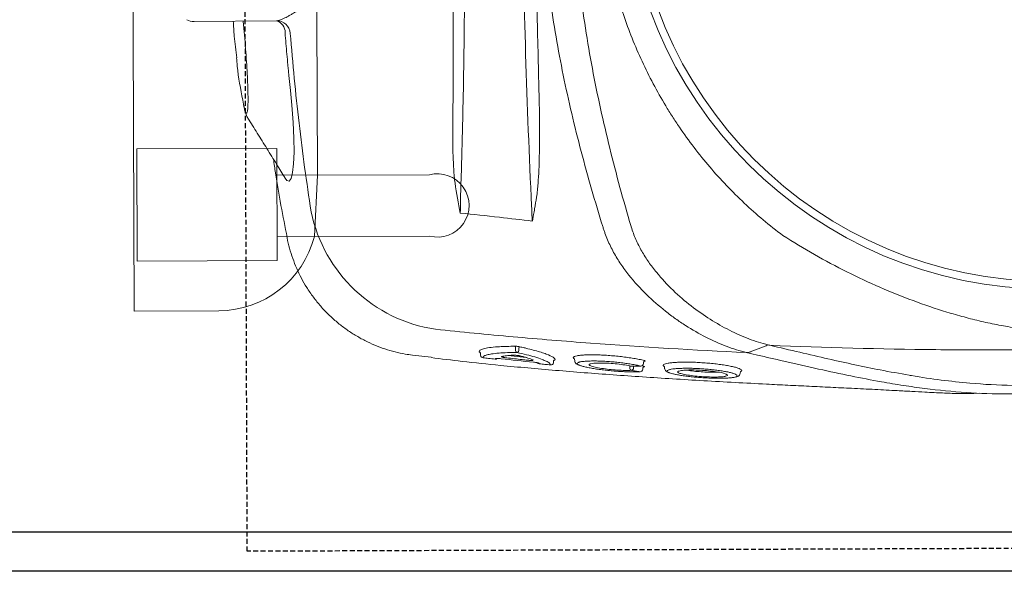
# Model space of a CAD drawing. Header units: millimetres. Extents: x 69858 to 162505, y 5570 to 25972.
# Tile 3 of 53: x 71927 to 72175, y 11368 to 11507. Entities that reach past the tile are written whole.
import ezdxf

# ---------------------------------------------------------------- set-up
doc = ezdxf.new("R2010")
doc.units = ezdxf.units.MM
doc.header["$LTSCALE"] = 2.5
doc.linetypes.add('11aa1PB-bd$0$11aa1PB-af$0$TRATTEGGIATA', pattern=[0.75, 0.5, -0.25])
doc.linetypes.add('DASHDOT2', pattern=[0.5, 0.25, -0.125, 0, -0.125])
doc.layers.add('Arch', color=7, linetype='Continuous')
doc.layers.add('FAINTEQUIP', color=253, linetype='Continuous')
for name, color, linetype, lineweight in [('CKD Equipments', 252, 'Continuous', 0), ('EQUIPMENT', 210, 'Continuous', 0), ('K Equipment', 30, 'Continuous', 9), ('WALL', 132, 'Continuous', 25)]:
    doc.layers.add(name, color=color, linetype=linetype, lineweight=lineweight)

# ---------------------------------------------------------------- blocks, each defined once
blk = doc.blocks.new('*U94')
at = {"color": 8}
blk.add_lwpolyline([(0, 0), (5962.2, 0), (5962.2, -10), (0, -10)], close=True, dxfattribs=at)
blk = doc.blocks.new('G$C62143A14')
at = {"color": 8, "linetype": 'Continuous', "lineweight": 0}
for p, q in [((133.76, 441.62), (133.99, 420.82)), ((113.93, 429.31), (112.94, 429.15)), ((130.32, 428.9), (133.9, 429.19)), ((79.21, 418.06), (79.21, 418.06)), ((49.55, 386.51), (49, 381.81)), ((49.57, 386.5), (49.57, 386.51)), ((48.88, 368.7), (48.87, 368.69)), ((49.39, 369.29), (49.5, 369.31)), ((50.37, 369.67), (50.78, 369.47)), ((49.44, 362.37), (48.95, 357.79)), ((50.85, 360.49), (51.48, 360.49)), ((51.33, 359.64), (50.86, 359.63)), ((47.71, 350.93), (47.62, 350.94)), ((47.68, 350.93), (48.05, 350.9)), ((48.57, 345.63), (48.03, 345.57)), ((45.34, 329.13), (45.33, 329.04)), ((45.95, 328.38), (46.32, 328.34)), ((46.82, 328.73), (46.75, 328.33)), ((46.79, 328.96), (46.78, 328.89)), ((47.41, 328.22), (47.77, 328.17)), ((46.65, 322.92), (46.12, 322.87)), ((44.97, 303.8), (45.36, 303.77)), ((45.65, 303.41), (45.51, 303.55)), ((45.8, 303.47), (45.65, 303.41)), ((49.57, 299.48), (50.21, 302.26))]:
    blk.add_line(p, q, dxfattribs=at)
at = {"color": 8, "linetype": 'Continuous', "lineweight": 0, "flags": 128}
for points in [[(94.26, 418.59), (93.66, 418.2), (93.46, 417.59), (94.13, 417.09), (95.62, 416.73), (97.89, 416.49), (100.81, 416.39), (104.33, 416.43), (108.32, 416.6), (112.67, 416.91), (116.39, 417.25), (120.19, 417.68), (120.19, 417.68), (120.19, 417.68)], [(50.36, 301.27), (50.36, 301.27), (50.36, 301.27)], [(51.87, 297.29), (51.12, 299.29), (50.37, 301.26)]]:
    blk.add_lwpolyline(points, dxfattribs=at)
at = {"color": 8, "linetype": 'Continuous', "lineweight": 0}
for radius in [106.93, 105]:
    blk.add_circle((173.18, 226), radius, dxfattribs=at)
for centre, radius, start, end in [((137.26, 441.66), 3.5, 149.6525, 180.6162), ((130.52, 420.79), 3.47, 274.6644, 0.6066), ((131.16, 421.56), 2.92, 266.0995, 345.287), ((93.4, 375.11), 37.74, 101.688, 171.5562), ((49.57, 368.62), 0.7, 105.1816, 173.5015), ((49.57, 368.62), 0.695, 105.2693, 173.8356), ((49.23, 365.55), 0.7, 173.3804, 218.7703), ((50.81, 359.83), 0.662, 86.742, 152.268), ((51.49, 360.82), 0.331, 266.795, 332.1856), ((50.9, 360.34), 0.71, 196.8739, 266.2326), ((51.31, 359.28), 0.355, 16.969, 86.1806), ((48.04, 354.42), 0.696, 128.4109, 174.5774), ((47.76, 351.62), 0.697, 174.0499, 258.4519), ((46.34, 331.01), 0.662, 90.4906, 162.5797), ((46.36, 331.4), 0.685, 195.9711, 268.143), ((46.03, 329.07), 0.7, 182.9235, 263.468), ((47.48, 328.91), 0.7, 181.8037, 263.5226)]:
    blk.add_arc(centre, radius, start, end, dxfattribs=at)
for points, knots in [([(124.61, 430.86), (123.92, 430.81), (120.23, 430.56), (116.76, 429.87), (113.93, 429.31)], [0, 0, 0, 0, 0.187713, 1, 1, 1, 1]), ([(133.87, 431.73), (132.61, 431.65), (129.52, 431.46), (126.44, 431.07), (124.61, 430.84)], [0, 0, 0, 0, 0.406128, 1, 1, 1, 1]), ([(109.39, 428.05), (108.12, 427.23), (105.58, 425.64), (101.69, 423.22), (97.89, 420.88), (95.41, 419.35), (94.24, 418.63)], [0, 0, 0, 0, 0.253353, 0.510138, 0.769176, 1, 1, 1, 1]), ([(112.72, 429.1), (112.54, 429.08), (112.03, 428.98), (111.21, 428.78), (110.45, 428.55), (109.86, 428.32), (109.52, 428.12), (109.39, 428.05)], [0, 0, 0, 0, 0.100787, 0.407598, 0.731303, 0.895894, 1, 1, 1, 1]), ([(112.94, 429.15), (112.46, 429.05), (111.51, 428.84), (110.75, 428.57), (110.53, 428.34), (110.88, 428.16), (111.82, 428.04), (113.29, 427.99), (115.28, 427.99), (117.7, 428.06), (120.5, 428.19), (123.59, 428.37), (126.9, 428.61), (129.18, 428.8), (130.32, 428.9)], [0, 0, 0, 0, 0.082617, 0.165235, 0.248974, 0.332713, 0.416293, 0.499873, 0.583402, 0.66693, 0.750192, 0.833453, 0.916727, 1, 1, 1, 1]), ([(99.02, 421.57), (97.86, 421.41), (91.22, 420.48), (84.64, 419.17), (79.21, 418.1)], [0, 0, 0, 0, 0.174606, 1, 1, 1, 1]), ([(133.99, 420.82), (134, 420.37), (134.2, 419.77), (134.72, 418.63), (134.93, 418.21), (135.3, 417.53), (135.44, 417.29), (135.72, 416.8), (135.87, 416.55), (136.64, 415.25), (137.37, 414.09), (138.58, 412.21), (139, 411.55), (139.88, 410.19), (140.34, 409.49), (141.72, 407.33), (142.68, 405.82), (144.62, 402.65), (145.6, 400.98), (147.49, 397.46), (148.39, 395.64), (149.56, 392.78), (149.93, 391.81), (150.58, 389.81), (150.87, 388.79), (151.1, 387.73)], [0, 0, 0, 0, 0.125, 0.125, 0.1875, 0.1875, 0.21875, 0.21875, 0.25, 0.25, 0.375, 0.375, 0.4375, 0.4375, 0.5, 0.5, 0.625, 0.625, 0.75, 0.75, 0.875, 0.875, 0.9375, 0.9375, 1, 1, 1, 1]), ([(79.19, 418.13), (79.18, 418.13), (78.27, 417.99), (76.52, 417.53), (73.94, 416.74), (71.43, 415.74), (68.99, 414.57), (66.56, 413.17), (64.18, 411.55), (61.88, 409.7), (59.76, 407.69), (57.83, 405.55), (56.09, 403.3), (54.54, 400.95), (53.19, 398.52), (52.04, 396.03), (51.09, 393.49), (50.34, 390.91), (49.81, 388.58), (49.62, 387.11), (49.54, 386.51)], [0, 0, 0, 0, 0.001134, 0.05921, 0.117416, 0.175724, 0.234114, 0.292568, 0.357035, 0.420781, 0.483687, 0.545808, 0.607185, 0.667848, 0.727816, 0.787098, 0.845698, 0.903609, 0.960817, 1, 1, 1, 1]), ([(120.19, 417.68), (120.42, 417.7), (120.64, 417.73), (121.09, 417.77), (121.76, 417.84), (123.33, 417.99), (124.68, 418.11), (127.37, 418.36), (129.17, 418.51), (130.97, 418.65)], [0, 0, 0, 0, 0.0625, 0.0625, 0.125, 0.25, 0.5, 0.5, 1, 1, 1, 1]), ([(120.19, 417.68), (120.19, 417.68), (120.19, 417.68), (120.19, 417.68), (120.19, 417.68), (120.19, 417.68), (120.19, 417.68)], [0.00000000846, 0.00000000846, 0.00000000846, 0.00000000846, 0.000000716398, 0.000000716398, 0.000000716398, 0.000001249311, 0.000001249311, 0.000001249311, 0.000001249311]), ([(120.19, 417.68), (120.19, 417.68), (120.19, 417.68), (120.19, 417.68), (120.19, 417.68), (120.19, 417.68)], [0, 0, 0, 0, 0.051824, 0.658198, 1, 1, 1, 1]), ([(85.76, 412.06), (89.48, 412.63), (96.91, 413.75), (108.15, 415.16), (119.44, 416.38), (127.01, 417.01), (130.8, 417.33)], [0, 0, 0, 0, 0.249615, 0.499229, 0.749615, 1, 1, 1, 1]), ([(48.93, 381.81), (48.6, 379.21), (47.9, 373.59), (47.04, 365.37), (46.3, 357.46), (45.69, 350.42), (45.11, 343.22), (44.57, 335.88), (44.05, 328.44), (43.55, 320.81), (43.08, 313.03), (42.64, 305.12), (42.26, 298.03), (41.95, 291.8), (41.68, 286.4), (41.42, 281.01), (41.15, 275.42), (40.92, 270.71), (40.72, 266.92), (40.56, 263.77), (40.38, 260.45), (40.21, 257.38), (40.08, 254.83), (39.98, 252.7), (39.9, 250.79), (39.84, 248.9), (39.83, 247.83), (39.91, 243.32)], [0, 0, 0, 0, 0.063316, 0.137046, 0.187379, 0.237747, 0.288072, 0.337874, 0.387718, 0.437523, 0.488782, 0.540075, 0.591317, 0.625909, 0.660493, 0.695746, 0.730982, 0.771161, 0.791716, 0.812265, 0.841912, 0.872106, 0.896195, 0.920292, 0.944907, 0.969526, 1, 1, 1, 1]), ([(50.21, 302.26), (50.81, 315.39), (51.6, 328.49), (53.06, 348.08), (53.59, 354.61), (54.76, 367.64), (55.39, 374.15), (56.07, 380.65)], [0, 0, 0, 0, 0.5, 0.5, 0.75, 0.75, 1, 1, 1, 1]), ([(92.96, 375.75), (93.53, 375.83), (94.1, 375.9), (95.25, 376.01), (95.82, 376.05), (97.55, 376.17), (98.7, 376.22), (102.15, 376.32), (104.46, 376.33), (106.77, 376.32)], [0, 0, 0, 0, 0.125, 0.125, 0.25, 0.25, 0.5, 0.5, 1, 1, 1, 1]), ([(106.77, 376.32), (114.3, 376.26), (121.85, 376.22), (136.97, 376.2), (144.55, 376.21), (152.13, 376.25)], [0, 0, 0, 0, 0.5, 0.5, 1, 1, 1, 1]), ([(162.82, 373.38), (156.9, 373.34), (151, 373.33), (139.22, 373.37), (133.34, 373.42), (121.64, 373.56), (115.82, 373.67), (104.29, 373.93), (98.57, 374.08), (92.89, 374.27)], [0, 0, 0, 0, 0.25, 0.25, 0.5, 0.5, 0.75, 0.75, 1, 1, 1, 1]), ([(48.88, 368.7), (48.82, 368.23), (48.77, 367.77), (48.72, 367.3), (48.66, 366.75), (48.59, 366.19), (48.53, 365.63)], [0, 0, 0, 0, 0.002, 0.002, 0.002, 0.004411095, 0.004411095, 0.004411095, 0.004411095]), ([(49.6, 367.67), (49.59, 367.74), (49.53, 368), (49.39, 368.32), (49.17, 368.7), (48.97, 368.7), (48.88, 368.7)], [0, 0, 0, 0, 0.074197, 0.28708, 0.641001, 1, 1, 1, 1]), ([(50.1, 369.38), (50.05, 369.37), (49.84, 369.35), (49.64, 369.33), (49.5, 369.31)], [0, 0, 0, 0, 0.205831, 1, 1, 1, 1]), ([(50.29, 369.5), (50.29, 369.5), (50.29, 369.5), (50.29, 369.49), (50.28, 369.48), (50.23, 369.43), (50.15, 369.38), (50.1, 369.38), (50.1, 369.38)], [0, 0, 0, 0, 0.014276, 0.209132, 0.380371, 0.579352, 0.841929, 1, 1, 1, 1]), ([(50.29, 369.5), (50.3, 369.54), (50.33, 369.64), (50.35, 369.66), (50.37, 369.67)], [0, 0, 0, 0, 0.370215, 1, 1, 1, 1]), ([(50.78, 369.47), (50.91, 369.23), (51.16, 368.75), (51.45, 367.18), (51.6, 365.66), (51.7, 364.15), (51.76, 362.77), (51.78, 361.37), (51.79, 360.67)], [0, 0, 0, 0, 0.21968, 0.439192, 0.658685, 0.696773, 0.849384, 1, 1, 1, 1]), ([(48.64, 365.54), (48.66, 365.53), (48.67, 365.47), (48.69, 365.36), (48.69, 365.31), (48.69, 365.21), (48.69, 365.15), (48.69, 365.02), (48.69, 364.96), (48.68, 364.81), (48.68, 364.74), (48.66, 364.5), (48.65, 364.33), (48.63, 364.16)], [0, 0, 0, 0, 0.25, 0.25, 0.375, 0.375, 0.5, 0.5, 0.625, 0.625, 0.75, 0.75, 1, 1, 1, 1]), ([(50.22, 360.13), (50.21, 360.96), (50.19, 362.64), (50.06, 364.8), (49.87, 366.58), (49.69, 367.32), (49.6, 367.67)], [0, 0, 0, 0, 0.240852, 0.487107, 0.75984, 1, 1, 1, 1]), ([(48.84, 362.72), (48.86, 362.83), (48.87, 362.94), (48.9, 363.16), (48.92, 363.26), (48.95, 363.45), (48.97, 363.55), (49.01, 363.71), (49.02, 363.78), (49.08, 363.96), (49.11, 364.04), (49.16, 364.08), (49.17, 364.08), (49.2, 364.05), (49.21, 364.03), (49.21, 363.99)], [0, 0, 0, 0, 0.125, 0.125, 0.25, 0.25, 0.375, 0.375, 0.5, 0.5, 0.75, 0.75, 0.875, 0.875, 1, 1, 1, 1]), ([(49.21, 363.99), (49.25, 363.83), (49.29, 363.65), (49.35, 363.26), (49.38, 363.04), (49.45, 362.33), (49.49, 361.79), (49.52, 361.18)], [0, 0, 0, 0, 0.25, 0.25, 0.5, 0.5, 1, 1, 1, 1]), ([(48.27, 357.44), (48.32, 357.9), (48.37, 358.37), (48.42, 358.83), (48.56, 360.13), (48.7, 361.42), (48.84, 362.72)], [0, 0, 0, 0, 0.002, 0.002, 0.002, 0.00758254, 0.00758254, 0.00758254, 0.00758254]), ([(49.52, 361.18), (49.52, 361.11), (49.52, 361.04), (49.52, 360.88), (49.52, 360.79), (49.51, 360.61), (49.5, 360.52), (49.49, 360.32), (49.48, 360.23), (49.46, 360.03), (49.45, 359.93), (49.42, 359.74), (49.41, 359.64), (49.38, 359.46), (49.36, 359.38), (49.33, 359.22), (49.31, 359.14), (49.3, 359.08)], [0, 0, 0, 0, 0.125, 0.125, 0.25, 0.25, 0.375, 0.375, 0.5, 0.5, 0.625, 0.625, 0.75, 0.75, 0.875, 0.875, 1, 1, 1, 1]), ([(51.79, 360.67), (51.79, 360.58), (51.79, 360.47), (51.77, 360.25), (51.76, 360.14), (51.74, 359.91), (51.72, 359.79), (51.69, 359.58), (51.67, 359.48), (51.65, 359.39)], [0, 0, 0, 0, 0.25, 0.25, 0.5, 0.5, 0.75, 0.75, 1, 1, 1, 1]), ([(48.01, 352.76), (48.15, 353.07), (48.49, 353.78), (49.05, 355.5), (49.64, 357.64), (50.03, 359.3), (50.22, 360.13)], [0, 0, 0, 0, 0.220226, 0.504612, 0.749666, 1, 1, 1, 1]), ([(51.65, 359.39), (51.61, 359.21), (51.57, 359.04), (51.49, 358.69), (51.37, 358.18), (51.25, 357.69), (51.02, 356.75), (50.86, 356.15), (50.56, 355.04), (50.4, 354.53), (50.1, 353.57), (49.95, 353.14), (49.52, 351.99), (49.25, 351.42), (48.94, 350.94), (48.88, 350.86), (48.76, 350.72), (48.7, 350.66), (48.53, 350.54), (48.43, 350.5), (48.33, 350.52)], [0, 0, 0, 0, 0.03125, 0.03125, 0.0625, 0.125, 0.125, 0.25, 0.25, 0.375, 0.375, 0.5, 0.5, 0.75, 0.75, 0.8125, 0.8125, 0.875, 0.875, 1, 1, 1, 1]), ([(49.3, 359.08), (49.22, 358.75), (49.13, 358.45), (48.97, 357.88), (48.89, 357.61), (48.66, 356.87), (48.5, 356.46), (48.36, 356.13)], [0, 0, 0, 0, 0.25, 0.25, 0.5, 0.5, 1, 1, 1, 1]), ([(89.48, 356.56), (102.2, 357.15), (115.02, 357.64), (140.91, 358.4), (153.96, 358.68), (167.14, 358.84)], [0, 0, 0, 0, 0.5, 0.5, 1, 1, 1, 1]), ([(47.76, 355.99), (47.74, 355.82), (47.72, 355.65), (47.69, 355.41), (47.68, 355.33), (47.65, 355.19), (47.64, 355.12), (47.61, 354.99), (47.6, 354.93), (47.57, 354.82), (47.56, 354.77), (47.52, 354.65), (47.5, 354.6), (47.48, 354.58)], [0, 0, 0, 0, 0.25, 0.25, 0.375, 0.375, 0.5, 0.5, 0.625, 0.625, 0.75, 0.75, 1, 1, 1, 1]), ([(48.36, 356.13), (48.33, 356.05), (48.29, 356.03), (48.26, 356.07), (48.25, 356.1), (48.23, 356.17), (48.22, 356.23), (48.22, 356.36), (48.21, 356.43), (48.21, 356.6), (48.22, 356.69), (48.22, 356.89), (48.23, 357), (48.25, 357.22), (48.26, 357.33), (48.27, 357.44)], [0, 0, 0, 0, 0.25, 0.25, 0.375, 0.375, 0.5, 0.5, 0.625, 0.625, 0.75, 0.75, 0.875, 0.875, 1, 1, 1, 1]), ([(83.55, 356.23), (83.51, 356.25), (83.46, 356.26), (83.42, 356.27), (83.41, 356.28), (83.41, 356.28), (83.4, 356.28)], [0, 0, 0, 0, 0.0001941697, 0.0001941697, 0.0001941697, 0.0002311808, 0.0002311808, 0.0002311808, 0.0002311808]), ([(89.45, 355.2), (88.46, 355.35), (87.48, 355.52), (86, 355.77), (85.51, 355.86), (84.77, 355.99), (84.53, 356.03), (84.16, 356.1), (84.04, 356.13), (83.85, 356.16), (83.79, 356.17), (83.67, 356.2), (83.61, 356.21), (83.55, 356.23)], [0, 0, 0, 0, 0.5, 0.5, 0.75, 0.75, 0.875, 0.875, 0.9375, 0.9375, 0.96875, 0.96875, 1, 1, 1, 1]), ([(158.9, 355.44), (151.92, 355.34), (144.94, 355.22), (131.01, 354.94), (124.06, 354.78), (117.12, 354.6)], [0, 0, 0, 0, 0.5, 0.5, 1, 1, 1, 1]), ([(47.35, 354.48), (47.3, 354.02), (47.25, 353.55), (47.21, 353.09), (47.16, 352.63), (47.11, 352.16), (47.07, 351.7)], [0, 0, 0, 0, 0.002, 0.002, 0.002, 0.003999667, 0.003999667, 0.003999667, 0.003999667]), ([(82.05, 338.49), (88.31, 340.43), (94.62, 342.26), (104.17, 344.77), (107.37, 345.57), (113.78, 347.08), (117, 347.79), (126.68, 349.77), (133.19, 350.9), (143.02, 352.25), (146.31, 352.64), (152.9, 353.29), (156.2, 353.56), (159.5, 353.76)], [0, 0, 0, 0, 0.25, 0.25, 0.375, 0.375, 0.5, 0.5, 0.75, 0.75, 0.875, 0.875, 1, 1, 1, 1]), ([(117.12, 354.6), (114.8, 354.54), (112.49, 354.49), (107.86, 354.43), (105.55, 354.42), (100.93, 354.46), (98.63, 354.5), (95.17, 354.66), (94.02, 354.72), (92.3, 354.86), (91.73, 354.91), (90.59, 355.04), (90.02, 355.11), (89.45, 355.2)], [0, 0, 0, 0, 0.25, 0.25, 0.5, 0.5, 0.75, 0.75, 0.875, 0.875, 0.9375, 0.9375, 1, 1, 1, 1]), ([(47.07, 351.7), (47.19, 351.73), (47.44, 351.79), (47.76, 352.19), (47.97, 352.67), (48.01, 352.76)], [0, 0, 0, 0, 0.4433, 0.896253, 1, 1, 1, 1]), ([(48.05, 350.9), (48.08, 350.89), (48.15, 350.88), (48.22, 350.82), (48.27, 350.76), (48.29, 350.71), (48.29, 350.69), (48.29, 350.69), (48.29, 350.69)], [0, 0, 0, 0, 0.175463, 0.400939, 0.589495, 0.747071, 0.890518, 1, 1, 1, 1]), ([(48.33, 350.52), (48.33, 350.53), (48.31, 350.55), (48.29, 350.61), (48.29, 350.69), (48.29, 350.69)], [0, 0, 0, 0, 0.3650586, 0.9797373, 1, 1, 1, 1]), ([(48.03, 345.57), (47.98, 345.55), (47.79, 345.55), (47.54, 345.37), (47.32, 345.13), (47.17, 344.9), (47.09, 344.69), (47.01, 344.4)], [0, 0, 0, 0, 0.085263, 0.298133, 0.53129, 0.85157, 1, 1, 1, 1]), ([(49.13, 345.73), (49.16, 345.68), (49.25, 345.55), (49.38, 345.02), (49.51, 344.18), (49.59, 343.09), (49.63, 341.8), (49.62, 340.35), (49.57, 338.78), (49.47, 337.13), (49.34, 335.45), (49.17, 333.78), (48.96, 332.16), (48.73, 330.64), (48.47, 329.22), (48.28, 328.43), (48.19, 328.03)], [0, 0, 0, 0, 0.036944, 0.111064, 0.185167, 0.25898, 0.332797, 0.405887, 0.478972, 0.551758, 0.624553, 0.69822, 0.771885, 0.845998, 0.920119, 1, 1, 1, 1]), ([(48.57, 345.63), (48.57, 345.63), (48.63, 345.76), (48.69, 345.8), (48.74, 345.83)], [0, 0, 0, 0, 0.031421, 1, 1, 1, 1]), ([(48.74, 345.83), (48.76, 345.86), (48.87, 345.99), (49, 345.97), (49.09, 345.79), (49.13, 345.73)], [0, 0, 0, 0, 0.160118, 0.714475, 1, 1, 1, 1]), ([(162.9, 345.95), (156.01, 345.65), (149.15, 345.08), (138.9, 343.85), (135.48, 343.38), (128.69, 342.33), (125.3, 341.74), (115.17, 339.84), (108.47, 338.36), (98.51, 335.9), (95.2, 335.04), (88.61, 333.25), (85.33, 332.31), (82.06, 331.35)], [0, 0, 0, 0, 0.25, 0.25, 0.375, 0.375, 0.5, 0.5, 0.75, 0.75, 0.875, 0.875, 1, 1, 1, 1]), ([(47.01, 344.4), (46.98, 344.33), (46.88, 344.11), (46.69, 343.49), (46.46, 342.54), (46.24, 341.39), (46.03, 340.08), (45.84, 338.67), (45.67, 337.16), (45.53, 335.62), (45.42, 334.09), (45.34, 332.62), (45.3, 331.25), (45.3, 330.07), (45.32, 329.43), (45.34, 329.13)], [0, 0, 0, 0, 0.034967, 0.11668, 0.198521, 0.28284, 0.363401, 0.446271, 0.52675, 0.609595, 0.689692, 0.772207, 0.85087, 0.93183, 1, 1, 1, 1]), ([(46.79, 328.96), (46.87, 329.3), (47.03, 330), (47.26, 331.25), (47.48, 332.65), (47.66, 334.12), (47.82, 335.66), (47.94, 337.19), (48.02, 338.69), (48.07, 340.09), (48.07, 341.38), (48.03, 342.5), (47.95, 343.44), (47.87, 344.05), (47.8, 344.27), (47.79, 344.33)], [0, 0, 0, 0, 0.081121, 0.164592, 0.245691, 0.329206, 0.409093, 0.49132, 0.570813, 0.652715, 0.73066, 0.81084, 0.889237, 0.969944, 1, 1, 1, 1]), ([(47.79, 344.33), (47.76, 344.44), (47.68, 344.73), (47.54, 344.94), (47.34, 344.96), (47.17, 344.77), (47.05, 344.49), (47.01, 344.4)], [0, 0, 0, 0, 0.142974, 0.381895, 0.621008, 0.867279, 1, 1, 1, 1]), ([(45.71, 331.21), (45.69, 331.75), (45.67, 332.78), (45.76, 334.81), (45.94, 336.87), (46.19, 338.84), (46.49, 340.42), (46.71, 341.33), (46.82, 341.49), (46.83, 341.5)], [0, 0, 0, 0, 0.170858, 0.332147, 0.492014, 0.656195, 0.819988, 0.986588, 1, 1, 1, 1]), ([(47.35, 341.5), (47.4, 341.27), (47.51, 340.77), (47.56, 339.28), (47.52, 337.42), (47.37, 335.36), (47.13, 333.35), (46.9, 331.99), (46.76, 331.38), (46.73, 331.23)], [0, 0, 0, 0, 0.140566, 0.301933, 0.463305, 0.622013, 0.785773, 0.94855, 1, 1, 1, 1]), ([(46.83, 341.5), (46.92, 341.67), (47.11, 342.02), (47.29, 341.92), (47.35, 341.55), (47.35, 341.5)], [0, 0, 0, 0, 0.4462454, 0.9349282, 1, 1, 1, 1]), ([(50.2, 302.21), (50.41, 303.06), (50.64, 303.91), (51.18, 305.63), (51.48, 306.49), (52.46, 309.06), (53.22, 310.78), (54.96, 314.19), (55.94, 315.9), (57.56, 318.43), (58.13, 319.28), (59.03, 320.54), (59.34, 320.96), (59.96, 321.8), (60.29, 322.21), (61.93, 324.29), (63.33, 325.9), (66.37, 329.01), (68, 330.49), (70.64, 332.59), (71.56, 333.27), (73.48, 334.56), (74.47, 335.17), (76.51, 336.3), (77.56, 336.82), (79.2, 337.51), (79.75, 337.73), (80.6, 338.03), (80.88, 338.13), (81.46, 338.31), (81.75, 338.4), (82.04, 338.48)], [0, 0, 0, 0, 0.0625, 0.0625, 0.125, 0.125, 0.25, 0.25, 0.375, 0.375, 0.4375, 0.4375, 0.46875, 0.46875, 0.5, 0.5, 0.625, 0.625, 0.75, 0.75, 0.8125, 0.8125, 0.875, 0.875, 0.9375, 0.9375, 0.96875, 0.96875, 0.984375, 0.984375, 1, 1, 1, 1]), ([(79.75, 293.03), (82.31, 296.45), (85.04, 299.7), (90.82, 305.84), (93.86, 308.74), (100.26, 314.21), (103.61, 316.77), (108.01, 319.76), (108.9, 320.35), (110.69, 321.5), (111.6, 322.06), (114.34, 323.72), (116.19, 324.76), (121.81, 327.74), (125.65, 329.52), (133.49, 332.64), (137.5, 334), (142.63, 335.43), (143.66, 335.7), (145.73, 336.21), (146.78, 336.46), (149.91, 337.15), (152, 337.55), (158.29, 338.58), (162.49, 339.04), (166.97, 339.32)], [0, 0, 0, 0, 0.125, 0.125, 0.25, 0.25, 0.375, 0.375, 0.40625, 0.40625, 0.4375, 0.4375, 0.5, 0.5, 0.625, 0.625, 0.75, 0.75, 0.78125, 0.78125, 0.8125, 0.8125, 0.875, 0.875, 1, 1, 1, 1]), ([(45.34, 329.13), (45.4, 329.49), (45.46, 329.84), (45.52, 330.2), (45.58, 330.54), (45.64, 330.87), (45.71, 331.21)], [0, 0, 0, 0, 0.002000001, 0.002000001, 0.002000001, 0.003901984, 0.003901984, 0.003901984, 0.003901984]), ([(46.33, 331.68), (46.41, 331.68), (46.49, 331.68), (46.57, 331.68), (46.69, 331.69), (46.81, 331.69), (46.83, 331.69)], [0.0007933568, 0.0007933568, 0.0007933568, 0.0007933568, 0.0011395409, 0.0011395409, 0.0011395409, 0.0016472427, 0.0016472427, 0.0016472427, 0.0016472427]), ([(46.74, 330.72), (46.69, 330.72), (46.56, 330.72), (46.42, 330.72), (46.34, 330.72)], [0, 0, 0, 0, 0.397181, 1, 1, 1, 1]), ([(46.73, 331.23), (46.74, 330.87), (46.75, 330.51), (46.76, 330.15), (46.77, 329.75), (46.78, 329.36), (46.79, 328.96)], [0, 0, 0, 0, 0.002000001, 0.002000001, 0.002000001, 0.004171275, 0.004171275, 0.004171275, 0.004171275]), ([(81.91, 331.3), (81.36, 331.14), (80.83, 330.96), (79.77, 330.57), (79.26, 330.35), (77.73, 329.68), (76.75, 329.18), (75.33, 328.37), (74.86, 328.09), (73.94, 327.5), (73.48, 327.2), (72.15, 326.27), (71.29, 325.63), (68.84, 323.63), (67.32, 322.21), (64.5, 319.27), (63.18, 317.74), (60.74, 314.58), (59.62, 312.99), (57.58, 309.77), (56.66, 308.15), (55.43, 305.71), (55.04, 304.9), (54.31, 303.27), (53.97, 302.45), (53.04, 300), (52.53, 298.38), (52.13, 296.78)], [0, 0, 0, 0, 0.03125, 0.03125, 0.0625, 0.0625, 0.125, 0.125, 0.15625, 0.15625, 0.1875, 0.1875, 0.25, 0.25, 0.375, 0.375, 0.5, 0.5, 0.625, 0.625, 0.75, 0.75, 0.8125, 0.8125, 0.875, 0.875, 1, 1, 1, 1]), ([(46.32, 328.34), (46.36, 328.33), (46.44, 328.31), (46.52, 328.25), (46.56, 328.19), (46.57, 328.18), (46.57, 328.17), (46.57, 328.17), (46.57, 328.16)], [0, 0, 0, 0, 0.254985, 0.463826, 0.637296, 0.783337, 0.926867, 1, 1, 1, 1]), ([(46.75, 328.33), (46.73, 328.23), (46.71, 328.14), (46.67, 328.01), (46.66, 327.97), (46.63, 327.96), (46.62, 327.96), (46.61, 327.98), (46.6, 327.99), (46.59, 328.04), (46.58, 328.07), (46.58, 328.14), (46.58, 328.15), (46.57, 328.16)], [0, 0, 0, 0, 0.25, 0.25, 0.5, 0.5, 0.625, 0.625, 0.75, 0.75, 0.875, 0.875, 1, 1, 1, 1]), ([(47.77, 328.17), (47.78, 328.17), (47.82, 328.17), (47.9, 328.14), (47.97, 328.08), (48.01, 328.02), (48.01, 328), (48.01, 327.99), (48.01, 327.99)], [0, 0, 0, 0, 0.005493, 0.289143, 0.515025, 0.705708, 0.87243, 1, 1, 1, 1]), ([(48.19, 328.03), (48.18, 327.98), (48.15, 327.87), (48.1, 327.78), (48.05, 327.81), (48.02, 327.89), (48.01, 327.98), (48.01, 327.99)], [0, 0, 0, 0, 0.170931, 0.43557, 0.700344, 0.964272, 1, 1, 1, 1]), ([(47.15, 323.14), (47.22, 323.01), (47.36, 322.78), (47.52, 322.03), (47.64, 321.1), (47.73, 319.94), (47.78, 318.6), (47.78, 317.11), (47.75, 315.53), (47.67, 313.89), (47.55, 312.24), (47.4, 310.61), (47.22, 309.05), (47.01, 307.61), (46.77, 306.32), (46.53, 305.23), (46.28, 304.37), (46.03, 303.74), (45.88, 303.56), (45.8, 303.47)], [0, 0, 0, 0, 0.066966, 0.12566, 0.184351, 0.242449, 0.30055, 0.358196, 0.415842, 0.473121, 0.530398, 0.588231, 0.646066, 0.704525, 0.762985, 0.822038, 0.881088, 0.940546, 1, 1, 1, 1]), ([(46.65, 322.92), (46.66, 322.94), (46.72, 323.08), (46.78, 323.12), (46.83, 323.14)], [0, 0, 0, 0, 0.269637, 1, 1, 1, 1]), ([(46.83, 323.14), (46.86, 323.17), (46.97, 323.31), (47.07, 323.21), (47.15, 323.14)], [0, 0, 0, 0, 0.258674, 1, 1, 1, 1]), ([(45.11, 321.69), (45.09, 321.64), (45, 321.45), (44.84, 320.86), (44.63, 319.96), (44.44, 318.85), (44.25, 317.58), (44.09, 316.19), (43.95, 314.73), (43.84, 313.22), (43.76, 311.73), (43.71, 310.29), (43.69, 308.94), (43.71, 307.72), (43.77, 306.65), (43.85, 305.81), (43.93, 305.27), (43.99, 305.12), (44, 305.09)], [0, 0, 0, 0, 0.023226, 0.092931, 0.162639, 0.232676, 0.302714, 0.372201, 0.441684, 0.510683, 0.579678, 0.648044, 0.716408, 0.784299, 0.852186, 0.919822, 0.987451, 1, 1, 1, 1]), ([(44.77, 305.11), (44.81, 305.22), (44.93, 305.5), (45.13, 306.21), (45.35, 307.2), (45.55, 308.37), (45.74, 309.69), (45.91, 311.11), (46.04, 312.6), (46.14, 314.11), (46.21, 315.58), (46.24, 316.99), (46.22, 318.29), (46.18, 319.46), (46.1, 320.44), (46, 321.18), (45.92, 321.48), (45.89, 321.6)], [0, 0, 0, 0, 0.045419, 0.115839, 0.186799, 0.257754, 0.32863, 0.399501, 0.469663, 0.539816, 0.608957, 0.678085, 0.746838, 0.815591, 0.884388, 0.95319, 1, 1, 1, 1]), ([(46.12, 322.87), (46.08, 322.84), (45.89, 322.85), (45.64, 322.67), (45.42, 322.43), (45.27, 322.2), (45.19, 321.99), (45.11, 321.69)], [0, 0, 0, 0, 0.0760045, 0.2920195, 0.5221541, 0.8303026, 1, 1, 1, 1]), ([(45.89, 321.6), (45.87, 321.66), (45.81, 321.92), (45.67, 322.18), (45.47, 322.26), (45.28, 322.08), (45.16, 321.8), (45.11, 321.69)], [0, 0, 0, 0, 0.074975, 0.308763, 0.600633, 0.840221, 1, 1, 1, 1]), ([(44.19, 307.56), (44.18, 307.58), (44.1, 307.78), (44.03, 308.8), (43.99, 310.49), (44.06, 312.55), (44.21, 314.67), (44.44, 316.66), (44.72, 318.23), (44.92, 319.03), (45.02, 319.2), (45.03, 319.21)], [0, 0, 0, 0, 0.015121, 0.155418, 0.294804, 0.433435, 0.572075, 0.71203, 0.853105, 0.994782, 1, 1, 1, 1]), ([(45.51, 319.2), (45.57, 319.04), (45.69, 318.64), (45.79, 317.29), (45.81, 315.44), (45.72, 313.35), (45.53, 311.24), (45.28, 309.37), (44.99, 307.95), (44.8, 307.52), (44.72, 307.33)], [0, 0, 0, 0, 0.0984, 0.230543, 0.361452, 0.492139, 0.623641, 0.756097, 0.8899, 1, 1, 1, 1]), ([(45.03, 319.21), (45.08, 319.31), (45.23, 319.62), (45.41, 319.65), (45.5, 319.28), (45.51, 319.2)], [0, 0, 0, 0, 0.294516, 0.862877, 1, 1, 1, 1]), ([(45.26, 309.38), (45.24, 309.62), (45.2, 310.29), (45.23, 311.82), (45.32, 313.71), (45.49, 315.53), (45.65, 316.8), (45.75, 317.23), (45.77, 317.32)], [0, 0, 0, 0, 0.1171914, 0.3236173, 0.5316923, 0.7421657, 0.9517971, 1, 1, 1, 1]), ([(44.47, 307), (44.44, 307.01), (44.33, 307.03), (44.25, 307.33), (44.19, 307.56)], [0, 0, 0, 0, 0.26459, 1, 1, 1, 1]), ([(44.72, 307.33), (44.7, 307.27), (44.61, 307.01), (44.53, 307.01), (44.47, 307)], [0, 0, 0, 0, 0.212645, 1, 1, 1, 1]), ([(44, 305.09), (44.04, 304.8), (44.09, 304.57), (44.21, 304.32), (44.42, 304.02), (44.64, 303.9), (44.97, 303.8)], [0, 0, 0, 0, 0.150992, 0.540293, 0.796534, 1, 1, 1, 1]), ([(44, 305.09), (44.04, 304.95), (44.14, 304.63), (44.26, 304.57), (44.32, 304.54)], [0, 0, 0, 0, 0.453626, 1, 1, 1, 1]), ([(44.32, 304.54), (44.44, 304.58), (44.58, 304.62), (44.74, 305.04), (44.77, 305.11)], [0, 0, 0, 0, 0.8365957, 1, 1, 1, 1]), ([(45.51, 303.55), (45.47, 303.56), (45.41, 303.59), (45.37, 303.74), (45.36, 303.77)], [0, 0, 0, 0, 0.735294, 1, 1, 1, 1]), ([(50.2, 302.21), (50.19, 302.14), (50.18, 302.06), (50.17, 301.89), (50.18, 301.81), (50.21, 301.64), (50.23, 301.56), (50.28, 301.41), (50.32, 301.34), (50.36, 301.27)], [0, 0, 0, 0, 0.25, 0.25, 0.5, 0.5, 0.75, 0.75, 1, 1, 1, 1]), ([(50.2, 302.21), (50.2, 302.22), (50.2, 302.22), (50.21, 302.23), (50.21, 302.24), (50.21, 302.25), (50.21, 302.26)], [0, 0, 0, 0, 0.00003361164, 0.00003361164, 0.00003361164, 0.00009841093, 0.00009841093, 0.00009841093, 0.00009841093]), ([(45.6, 147.31), (45.02, 149.63), (44.08, 153.42), (43.14, 158.58), (42.52, 162.49), (42.07, 166.08), (41.78, 169.32), (41.57, 172.51), (41.43, 175.54), (41.32, 178.54), (41.24, 181.43), (41.18, 184.13), (41.11, 187.04), (41.05, 190.57), (40.96, 194.84), (40.86, 199.86), (40.72, 205.12), (40.58, 210.4), (40.42, 215.41), (40.27, 220), (40.12, 224.07), (39.98, 227.69), (39.87, 230.87), (39.8, 233.7), (39.73, 239.01), (39.98, 246.66), (40.84, 255.43), (41.86, 262.6), (42.9, 268.77), (44.25, 275.81), (46, 283.98), (47.78, 291.81), (49.04, 297.24), (49.57, 299.48)], [0, 0, 0, 0, 0.0593635, 0.0971043, 0.1348438, 0.1667324, 0.198607, 0.2201848, 0.2417788, 0.2633349, 0.278122, 0.2929063, 0.3080418, 0.3231723, 0.3441056, 0.3655953, 0.3864814, 0.4080077, 0.4295299, 0.4486306, 0.4683357, 0.4884205, 0.5086324, 0.5289688, 0.5492243, 0.6333183, 0.7152132, 0.756242, 0.7972696, 0.8516973, 0.906117, 0.9611972, 1, 1, 1, 1]), ([(52.02, 296.33), (51.42, 293.79), (50.23, 288.7), (48.59, 281.61), (47.1, 274.85), (45.67, 268), (44.9, 263.56), (44.47, 261.16)], [0, 0, 0, 0, 0.192621, 0.385484, 0.57846, 0.771235, 1, 1, 1, 1]), ([(55.29, 128.94), (54.17, 142.82), (53.27, 156.72), (51.87, 184.59), (51.39, 198.55), (50.98, 219.52), (50.9, 226.52), (50.84, 240.51), (50.86, 247.5), (51.08, 268.46), (51.45, 282.4), (52.02, 296.33)], [0, 0, 0, 0, 0.25, 0.25, 0.5, 0.5, 0.625, 0.625, 0.75, 0.75, 1, 1, 1, 1]), ([(81.21, 156.98), (79.47, 159.59), (77.81, 162.21), (74.65, 167.51), (73.14, 170.18), (70.29, 175.58), (68.94, 178.31), (66.39, 183.83), (65.2, 186.62), (62.96, 192.26), (61.93, 195.1), (60.52, 199.39), (60.07, 200.83), (59.22, 203.72), (58.82, 205.17), (58.08, 208.1), (57.73, 209.57), (57.1, 212.54), (56.82, 214.04), (56.34, 217.05), (56.15, 218.57), (55.94, 220.88), (55.88, 221.66), (55.82, 222.82), (55.8, 223.21), (55.78, 224), (55.77, 224.39), (55.75, 226.36), (55.8, 227.92), (56.02, 230.99), (56.19, 232.52), (56.6, 235.54), (56.85, 237.04), (57.42, 240.02), (57.73, 241.5), (58.42, 244.43), (58.79, 245.89), (59.57, 248.78), (59.98, 250.22), (61.29, 254.51), (62.26, 257.35), (65.39, 265.8), (67.81, 271.36), (71.95, 279.63), (73.4, 282.35), (76.46, 287.74), (78.07, 290.4), (79.75, 293.03)], [0, 0, 0, 0, 0.0625, 0.0625, 0.125, 0.125, 0.1875, 0.1875, 0.25, 0.25, 0.3125, 0.3125, 0.34375, 0.34375, 0.375, 0.375, 0.40625, 0.40625, 0.4375, 0.4375, 0.46875, 0.46875, 0.484375, 0.484375, 0.492187, 0.492187, 0.5, 0.5, 0.53125, 0.53125, 0.5625, 0.5625, 0.59375, 0.59375, 0.625, 0.625, 0.65625, 0.65625, 0.6875, 0.6875, 0.75, 0.75, 0.875, 0.875, 0.9375, 0.9375, 1, 1, 1, 1]), ([(44.47, 261.16), (44.44, 260.98), (43.93, 258.18), (43.23, 253.09), (42.27, 244.62), (41.92, 237.77), (41.88, 232.66), (41.9, 230.93), (41.91, 230.14)], [0, 0, 0, 0, 0.016162, 0.250764, 0.485322, 0.836539, 0.925214, 1, 1, 1, 1])]:
    blk.add_open_spline(points, degree=3, knots=knots, dxfattribs=at)
for points in [[(85.4, 374.43), (87.9, 374.93), (90.42, 375.4), (92.96, 375.75)], [(84.34, 364.56), (84.74, 367.84), (85.09, 371.14), (85.4, 374.43)], [(92.89, 374.27), (90.43, 374.34), (87.93, 374.4), (85.4, 374.43)], [(48.53, 365.63), (48.57, 365.61), (48.61, 365.59), (48.64, 365.54)], [(48.63, 364.16), (48.33, 361.44), (48.04, 358.72), (47.76, 355.99)], [(83.4, 356.28), (83.73, 359.04), (84.04, 361.8), (84.34, 364.56)], [(83.4, 356.28), (85.44, 356.36), (87.47, 356.46), (89.48, 356.56)], [(47.48, 354.58), (47.43, 354.53), (47.39, 354.5), (47.35, 354.48)], [(82.05, 338.49), (82.05, 338.49), (82.04, 338.48), (82.04, 338.48)], [(82.06, 331.35), (82.01, 331.33), (81.96, 331.32), (81.91, 331.3)], [(50.36, 301.27), (50.36, 301.27), (50.36, 301.27), (50.37, 301.26)], [(51.87, 297.29), (52.01, 297.13), (52.1, 296.95), (52.13, 296.78)], [(52.13, 296.78), (52.09, 296.63), (52.06, 296.48), (52.02, 296.33)]]:
    blk.add_open_spline(points, degree=3, dxfattribs=at)
at = {"layer": 'EQUIPMENT', "color": 8}
for p, q in [((79.6, 382.18), (79.45, 420.64)), ((79.6, 382.18), (79.45, 420.64)), ((79.49, 411.25), (94.99, 410.49)), ((79.49, 411.25), (94.99, 410.49))]:
    blk.add_line(p, q, dxfattribs=at)
blk.add_lwpolyline([(255.93, 413.33, 0.294125), (270.5, 436.14), (270.42, 457.48), (60.67, 456.7), (60.75, 435.36, 0.340822), (79.49, 411.25)], format="xyb", dxfattribs=at)
blk.add_lwpolyline([(255.93, 413.33, 0.294125), (270.5, 436.14), (270.42, 457.48), (60.67, 456.7), (60.75, 435.36, 0.340822), (79.49, 411.25)], format="xyb", dxfattribs=at)
blk.add_lwpolyline([(255.93, 413.33, 0.294125), (270.5, 436.14), (270.42, 457.48), (60.67, 456.7), (60.75, 435.36, 0.340822), (79.49, 411.25)], format="xyb", dxfattribs=at)
blk.add_lwpolyline([(255.93, 413.33, 0.294125), (270.5, 436.14), (270.42, 457.48), (60.67, 456.7), (60.75, 435.36, 0.340822), (79.49, 411.25)], format="xyb", dxfattribs=at)
blk.add_lwpolyline([(255.93, 413.33, 0.294125), (270.5, 436.14), (270.42, 457.48), (60.67, 456.7), (60.75, 435.36, 0.340822), (79.49, 411.25)], format="xyb", dxfattribs=at)
blk.add_lwpolyline([(255.93, 413.33, 0.294125), (270.5, 436.14), (270.42, 457.48), (60.67, 456.7), (60.75, 435.36, 0.340822), (79.49, 411.25)], format="xyb", dxfattribs=at)
blk.add_lwpolyline([(255.93, 413.33, 0.294125), (270.5, 436.14), (270.42, 457.48), (60.67, 456.7), (60.75, 435.36, 0.340822), (79.49, 411.25)], format="xyb", dxfattribs=at)
blk.add_lwpolyline([(255.93, 413.33, 0.294125), (270.5, 436.14), (270.42, 457.48), (60.67, 456.7), (60.75, 435.36, 0.340822), (79.49, 411.25)], format="xyb", dxfattribs=at)
blk.add_lwpolyline([(73.4, 420.62), (101.73, 420.72), (101.6, 456.07), (73.27, 455.96)], close=True, dxfattribs=at)
blk.add_lwpolyline([(73.4, 420.62), (101.73, 420.72), (101.6, 456.07), (73.27, 455.96)], close=True, dxfattribs=at)
blk.add_lwpolyline([(73.4, 420.62), (101.73, 420.72), (101.6, 456.07), (73.27, 455.96)], close=True, dxfattribs=at)
blk.add_lwpolyline([(73.4, 420.62), (101.73, 420.72), (101.6, 456.07), (73.27, 455.96)], close=True, dxfattribs=at)
blk.add_lwpolyline([(73.4, 420.62), (101.73, 420.72), (101.6, 456.07), (73.27, 455.96)], close=True, dxfattribs=at)
blk.add_lwpolyline([(73.4, 420.62), (101.73, 420.72), (101.6, 456.07), (73.27, 455.96)], close=True, dxfattribs=at)
blk.add_lwpolyline([(73.4, 420.62), (101.73, 420.72), (101.6, 456.07), (73.27, 455.96)], close=True, dxfattribs=at)
blk.add_lwpolyline([(73.4, 420.62), (101.73, 420.72), (101.6, 456.07), (73.27, 455.96)], close=True, dxfattribs=at)
for points in [[(95.09, 382.23), (94.95, 420.7)], [(95.09, 382.23), (94.95, 420.7)], [(95.09, 382.23), (94.95, 420.7)], [(95.09, 382.23), (94.95, 420.7)], [(95.09, 382.23), (94.95, 420.7)], [(95.09, 382.23), (94.95, 420.7)], [(95.09, 382.23), (94.95, 420.7)], [(95.09, 382.23), (94.95, 420.7)], [(94.99, 410.49), (154.93, 410.71)], [(94.99, 410.49), (154.93, 410.71)], [(94.99, 410.49), (154.93, 410.71)], [(94.99, 410.49), (154.93, 410.71)], [(94.99, 410.49), (154.93, 410.71)], [(94.99, 410.49), (154.93, 410.71)], [(94.99, 410.49), (154.93, 410.71)], [(94.99, 410.49), (154.93, 410.71)]]:
    blk.add_lwpolyline(points, dxfattribs=at)
blk.add_arc((87.35, 380.22), 8, 165.8268, 14.5999, dxfattribs=at)
blk.add_arc((87.35, 380.22), 8, 165.8268, 14.5999, dxfattribs=at)
blk.add_arc((87.35, 380.22), 8, 165.8268, 14.5999, dxfattribs=at)
blk.add_arc((87.35, 380.22), 8, 165.8268, 14.5999, dxfattribs=at)
blk.add_arc((87.35, 380.22), 8, 165.8268, 14.5999, dxfattribs=at)
blk.add_arc((87.35, 380.22), 8, 165.8268, 14.5999, dxfattribs=at)
blk.add_arc((87.35, 380.22), 8, 165.8268, 14.5999, dxfattribs=at)
blk.add_arc((87.35, 380.22), 8, 165.8268, 14.5999, dxfattribs=at)
at = {"layer": 'FAINTEQUIP', "color": 8, "linetype": '11aa1PB-bd$0$11aa1PB-af$0$TRATTEGGIATA'}
blk.add_lwpolyline([(337, 429.45), (338.5, 25.45), (1.5, 24.2), (0, 428.19), (337, 429.45)], dxfattribs=at)
blk = doc.blocks.new('ARCH')
at = {"layer": 'K Equipment', "color": 8, "linetype": 'DASHDOT2', "lineweight": 5, "ltscale": 2}
blk.add_lwpolyline([(117070.83, 8810.58), (115720.83, 8810.58), (115720.83, 8510.58), (117070.83, 8510.58)], close=True, dxfattribs=at)
at = {"layer": 'CKD Equipments', "color": 8, "ltscale": 0.25, "rotation": 90}
blk.add_blockref('G$C62143A14', (116328.92, 8505.63), dxfattribs=at)
at = {"layer": 'WALL', "color": 8}
blk.add_blockref('*U94', (115720.83, 8510.58), dxfattribs=at)

msp = doc.modelspace()

# ---------------------------------------------------------------- block references
at = {"layer": 'Arch'}
msp.add_blockref('ARCH', (-43916.74, 2867.04), dxfattribs=at)

doc.saveas('drawing.dxf')
